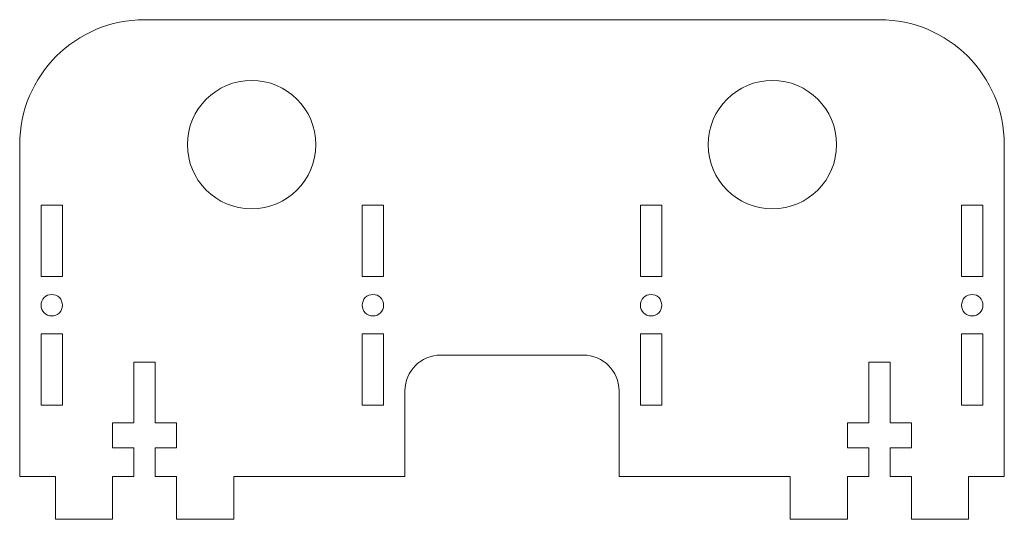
# Model space of a CAD drawing. Header units: millimetres. Extents: x -121 to 18, y -6 to 64.
import ezdxf

# ---------------------------------------------------------------- set-up
doc = ezdxf.new("R2010")
doc.units = ezdxf.units.MM

msp = doc.modelspace()

# ---------------------------------------------------------------- linework, layer by layer
at = {"color": 7, "linetype": 'Continuous', "lineweight": 15}
for p, q in [((-103, 64), (0, 64)), ((-120.5, 0), (-120.5, 46.5)), ((17.5, 46.5), (17.5, 0)), ((-117.5, 38), (-114.5, 38)), ((-117.5, 28), (-117.5, 38)), ((-114.5, 38), (-114.5, 28)), ((-72.5, 38), (-69.5, 38)), ((-72.5, 28), (-72.5, 38)), ((-69.5, 38), (-69.5, 28)), ((-33.5, 38), (-30.5, 38)), ((-33.5, 28), (-33.5, 38)), ((-30.5, 38), (-30.5, 28)), ((11.5, 38), (14.5, 38)), ((11.5, 28), (11.5, 38)), ((14.5, 38), (14.5, 28)), ((-114.5, 28), (-117.5, 28)), ((-69.5, 28), (-72.5, 28)), ((-30.5, 28), (-33.5, 28)), ((14.5, 28), (11.5, 28)), ((-117.5, 20), (-114.5, 20)), ((-117.5, 10), (-117.5, 20)), ((-114.5, 20), (-114.5, 10)), ((-72.5, 20), (-69.5, 20)), ((-72.5, 10), (-72.5, 20)), ((-69.5, 20), (-69.5, 10)), ((-33.5, 20), (-30.5, 20)), ((-33.5, 10), (-33.5, 20)), ((-30.5, 20), (-30.5, 10)), ((11.5, 20), (14.5, 20)), ((11.5, 10), (11.5, 20)), ((14.5, 20), (14.5, 10)), ((-61.5, 17), (-41.5, 17)), ((-101.5, 16), (-104.5, 16)), ((-104.5, 16), (-104.5, 7.5)), ((-101.5, 7.5), (-101.5, 16)), ((1.5, 16), (-1.5, 16)), ((-1.5, 16), (-1.5, 7.5)), ((1.5, 7.5), (1.5, 16)), ((-66.5, 0), (-66.5, 12)), ((-36.5, 12), (-36.5, 0)), ((-114.5, 10), (-117.5, 10)), ((-69.5, 10), (-72.5, 10)), ((-30.5, 10), (-33.5, 10)), ((14.5, 10), (11.5, 10)), ((-104.5, 7.5), (-107.5, 7.5)), ((-107.5, 7.5), (-107.5, 4)), ((-98.5, 7.5), (-101.5, 7.5)), ((-98.5, 4), (-98.5, 7.5)), ((-1.5, 7.5), (-4.5, 7.5)), ((-4.5, 7.5), (-4.5, 4)), ((4.5, 7.5), (1.5, 7.5)), ((4.5, 4), (4.5, 7.5)), ((-107.5, 4), (-104.5, 4)), ((-104.5, 4), (-104.5, 0)), ((-101.5, 0), (-101.5, 4)), ((-101.5, 4), (-98.5, 4)), ((-4.5, 4), (-1.5, 4)), ((-1.5, 4), (-1.5, 0)), ((1.5, 0), (1.5, 4)), ((1.5, 4), (4.5, 4)), ((-115.5, 0), (-120.5, 0)), ((-115.5, -6), (-115.5, 0)), ((-104.5, 0), (-107.5, 0)), ((-107.5, 0), (-107.5, -6)), ((-98.5, 0), (-101.5, 0)), ((-98.5, -6), (-98.5, 0)), ((-66.5, 0), (-90.5, 0)), ((-90.5, 0), (-90.5, -6)), ((-12.5, 0), (-36.5, 0)), ((-12.5, -6), (-12.5, 0)), ((-1.5, 0), (-4.5, 0)), ((-4.5, 0), (-4.5, -6)), ((4.5, 0), (1.5, 0)), ((4.5, -6), (4.5, 0)), ((17.5, 0), (12.5, 0)), ((12.5, 0), (12.5, -6)), ((-107.5, -6), (-115.5, -6)), ((-90.5, -6), (-98.5, -6)), ((-4.5, -6), (-12.5, -6)), ((12.5, -6), (4.5, -6))]:
    msp.add_line(p, q, dxfattribs=at)
for centre, radius in [((-88, 46.5), 9), ((-15, 46.5), 9), ((-116, 24), 1.5), ((-71, 24), 1.5), ((-32, 24), 1.5), ((13, 24), 1.5)]:
    msp.add_circle(centre, radius, dxfattribs=at)
for centre, radius, start, end in [((-103, 46.5), 17.5, 90, 180), ((0, 46.5), 17.5, 0, 90), ((-61.5, 12), 5, 90, 180), ((-41.5, 12), 5, 0, 90)]:
    msp.add_arc(centre, radius, start, end, dxfattribs=at)

doc.saveas('drawing.dxf')
